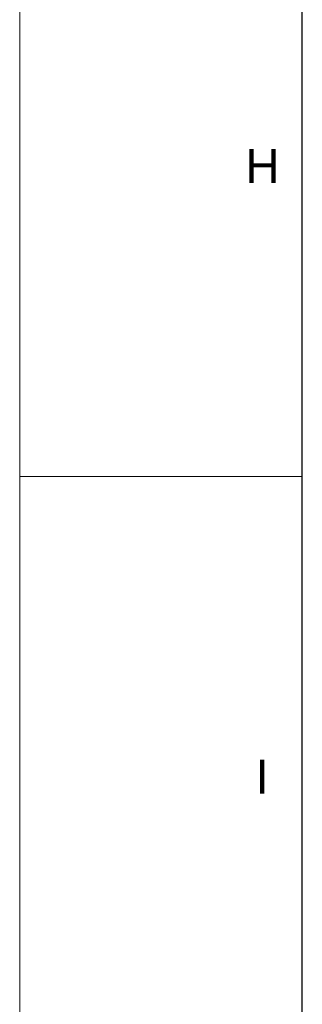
# Paper-space layout 'Sheet1' of a CAD drawing. Header units: millimetres. Extents: x 0 to 23548, y 0 to 16632.
# Tile 12 of 143: x 0 to 700, y 3229 to 5667. Entities that reach past the tile are written whole.
import ezdxf

# ---------------------------------------------------------------- set-up
doc = ezdxf.new("R2010")
doc.units = ezdxf.units.MM
doc.linetypes.add('SLD-Sólida', pattern=[0])
doc.layers.add('DETALHAMENTO', color=8, linetype='SLD-Sólida')
doc.styles.add('SLDTEXTSTYLE0', font='ARIAL.TTF')

psp = doc.layouts.new('Sheet1')

# ---------------------------------------------------------------- linework, layer by layer
at = {"color": 7, "linetype": 'SLD-Sólida', "lineweight": 18, "ltscale": 28}
for p, q in [((0, 16632), (0, 0)), ((0, 4536), (700, 4536))]:
    psp.add_line(p, q, dxfattribs=at)
at = {"layer": 'DETALHAMENTO', "color": 7, "linetype": 'SLD-Sólida', "ltscale": 28}
psp.add_line((700, 196), (700, 16436), dxfattribs=at)

# ---------------------------------------------------------------- texts
at = {"layer": 'DETALHAMENTO', "color": 7, "ltscale": 28, "char_height": 84, "attachment_point": 1, "style": 'SLDTEXTSTYLE0'}
for s, insert in [('H', (559.014, 5346.626)), ('I', (584.213, 3834.626))]:
    psp.add_mtext(s, dxfattribs=dict(at, insert=insert))

doc.saveas('drawing.dxf')
